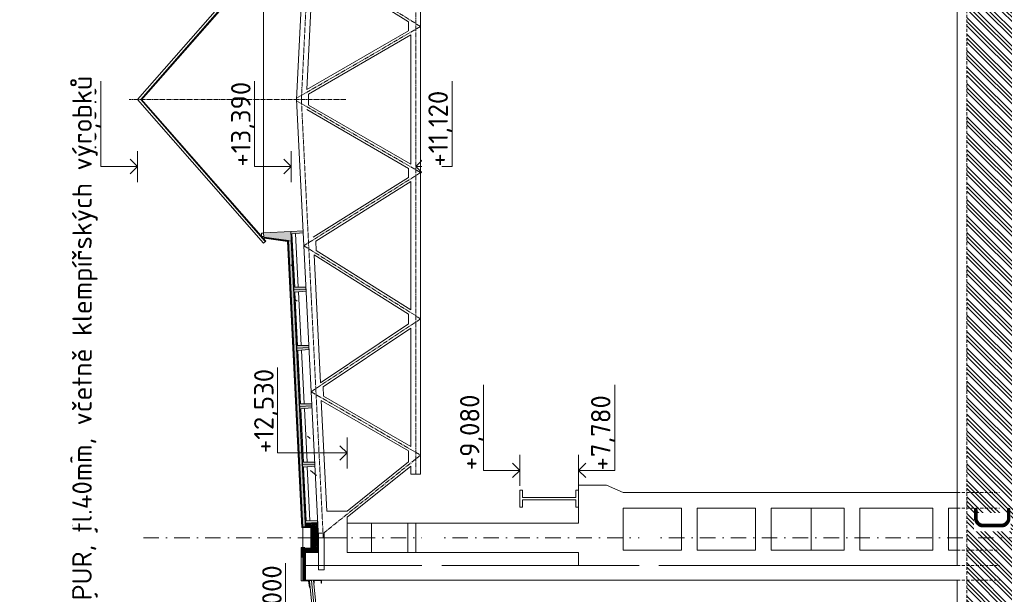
# Model space of a CAD drawing. Header units: millimetres. Extents: x -725694 to 4766210, y -2984614 to 2187451.
# Tile 95 of 256: x 232289 to 252514, y 26142 to 37941. Entities that reach past the tile are written whole.
import ezdxf
from ezdxf import colors
from ezdxf.entities.mleader import LeaderData, LeaderLine
from ezdxf.math import Vec2, Vec3

# ---------------------------------------------------------------- set-up
doc = ezdxf.new("R2010")
doc.units = ezdxf.units.MM
for name, pattern in [('AM_DIN_G_W050', [13.75, 9.75, -1.5, 1, -1.5]), ('CARKOVANA', [5, 3, -2]), ('CENTERX2', [101.6, 63.5, -12.7, 12.7, -12.7]), ('DASHDOT', [25.4, 12.7, -6.35, 0, -6.35]), ('HIDDEN', [9.525, 6.35, -3.175])]:
    doc.linetypes.add(name, pattern=pattern)
for name, color, linetype, lineweight in [('___aktualizace', 7, 'Continuous', 5), ('___aktualizace @ 1', 7, 'Continuous', 5), ('___aktualizace @ 10', 7, 'Continuous', 5), ('___aktualizace @ 100', 7, 'Continuous', 5), ('___aktualizace @ 200', 7, 'Continuous', 5), ('___aktualizace @ 250 (1)', 7, 'Continuous', 5), ('___aktualizace @ 250 (2)', 7, 'Continuous', 5), ('___aktualizace @ 400', 7, 'Continuous', 5), ('___aktualizace @ 50', 7, 'Continuous', 5), ('___aktualizace @ 500', 7, 'Continuous', 5), ('A99_N_sraf', 7, 'Continuous', 0), ('A99_N_txt-popis-200', 7, 'Continuous', 5), ('A99_N_txt-popis-50 @ 200', 7, 'Continuous', 9), ('A99_S_kce-demolice', 7, 'Continuous', 20), ('A99_S_kce-pohl', 7, 'Continuous', 5), ('A99_S_kce-rez-sil', 7, 'Continuous', 15), ('A99_S_kce-rez-ten', 7, 'Continuous', 9), ('A99_S_koty-200-vysk', 7, 'Continuous', 9), ('A99_S_osy', 7, 'CENTERX2', 5), ('A99_S_sraf @ 200', 7, 'Continuous', 9)]:
    doc.layers.add(name, color=color, linetype=linetype, lineweight=lineweight)
doc.styles.add('A99_popis', font='isocpeur.ttf')
doc.styles.add('ad_popis 100', font='isocpeur.ttf', dxfattribs={"height": 200})

# ---------------------------------------------------------------- blocks, each defined once
blk = doc.blocks.new('*U6297')
at = {"layer": '___aktualizace @ 1', "transparency": 33554562}
h = blk.add_hatch(dxfattribs=at)
h.set_pattern_fill('ZELEZOBETON', color=256, scale=500)
h.set_pattern_definition([(140.41164, (-140171.2, 565460), (-1593.169, -1926.607), []), (140.41164, (-140238, 566164), (-1593.169, -1926.607), []), (140.41164, (-140371.3, 567571.9), (-2363.811, -1289.339), [1000, -500, 0, -500])])
h.paths.add_polyline_path([(238458, 26654), (238508, 26658), (238440, 27370), (238709, 27396), (238700, 27495), (238431, 27470), (238326, 28575), (238595, 28600), (238586, 28700), (238317, 28674), (238213, 29769), (238482, 29795), (238472, 29894), (238204, 29869), (238100, 30964), (238369, 30990), (238359, 31089), (238090, 31064), (237987, 32159), (238255, 32184), (238246, 32284), (237977, 32258), (237873, 33353), (238142, 33379), (238133, 33478), (237645, 33432), (237654, 33333), (237824, 33349)])
at = {"layer": '___aktualizace @ 10', "transparency": 33554562}
h = blk.add_hatch(dxfattribs=at)
h.set_pattern_fill('ZELEZOBETON', color=256, scale=500)
h.set_pattern_definition([(140.41164, (-1401712, 5654600), (-15931.69, -19266.07), []), (140.41164, (-1402380, 5661640), (-15931.69, -19266.07), []), (140.41164, (-1403713, 5675719), (-23638.11, -12893.39), [10000, -5000, 0, -5000])])
h.paths.add_polyline_path([(238458, 26654), (238508, 26658), (238440, 27370), (238709, 27396), (238700, 27495), (238431, 27470), (238326, 28575), (238595, 28600), (238586, 28700), (238317, 28674), (238213, 29769), (238482, 29795), (238472, 29894), (238204, 29869), (238100, 30964), (238369, 30990), (238359, 31089), (238090, 31064), (237987, 32159), (238255, 32184), (238246, 32284), (237977, 32258), (237873, 33353), (238142, 33379), (238133, 33478), (237645, 33432), (237654, 33333), (237824, 33349)])
at = {"layer": '___aktualizace @ 100', "transparency": 33554562}
h = blk.add_hatch(dxfattribs=at)
h.set_pattern_fill('ZELEZOBETON', color=256, scale=500)
h.set_pattern_definition([(140.41164, (25859670, 55248100), (-159316.9, -192660.7), []), (140.41164, (25853000, 55318500), (-159316.9, -192660.7), []), (140.41164, (25839660, 55459300), (-236381.1, -128933.9), [100000, -50000, 0, -50000])])
h.paths.add_polyline_path([(238458, 26654), (238508, 26658), (238440, 27370), (238709, 27396), (238700, 27495), (238431, 27470), (238326, 28575), (238595, 28600), (238586, 28700), (238317, 28674), (238213, 29769), (238482, 29795), (238472, 29894), (238204, 29869), (238100, 30964), (238369, 30990), (238359, 31089), (238090, 31064), (237987, 32159), (238255, 32184), (238246, 32284), (237977, 32258), (237873, 33353), (238142, 33379), (238133, 33478), (237645, 33432), (237654, 33333), (237824, 33349)])
at = {"layer": '___aktualizace @ 200', "transparency": 33554562}
h = blk.add_hatch(dxfattribs=at)
h.set_pattern_fill('ZELEZOBETON', color=256, scale=500)
h.set_pattern_definition([(140.41164, (52122130, 110483100), (-318633.7, -385321.4), []), (140.41164, (52108800, 110623900), (-318633.7, -385321.4), []), (140.41164, (52082100, 110905500), (-472762.3, -257867.9), [200000, -100000, 0, -100000])])
h.paths.add_polyline_path([(238458, 26654), (238508, 26658), (238440, 27370), (238709, 27396), (238700, 27495), (238431, 27470), (238326, 28575), (238595, 28600), (238586, 28700), (238317, 28674), (238213, 29769), (238482, 29795), (238472, 29894), (238204, 29869), (238100, 30964), (238369, 30990), (238359, 31089), (238090, 31064), (237987, 32159), (238255, 32184), (238246, 32284), (237977, 32258), (237873, 33353), (238142, 33379), (238133, 33478), (237645, 33432), (237654, 33333), (237824, 33349)])
at = {"layer": '___aktualizace @ 250 (1)', "transparency": 33554562}
h = blk.add_hatch(dxfattribs=at)
h.set_pattern_fill('ZELEZOBETON', color=256, scale=500)
h.set_pattern_definition([(140.41164, (65253360, 138100600), (-398292.1, -481651.7), []), (140.41164, (65236700, 138276600), (-398292.1, -481651.7), []), (140.41164, (65203340, 138628600), (-590952.8, -322334.8), [250000, -125000, 0, -125000])])
h.paths.add_polyline_path([(238458, 26654), (238508, 26658), (238440, 27370), (238709, 27396), (238700, 27495), (238431, 27470), (238326, 28575), (238595, 28600), (238586, 28700), (238317, 28674), (238213, 29769), (238482, 29795), (238472, 29894), (238204, 29869), (238100, 30964), (238369, 30990), (238359, 31089), (238090, 31064), (237987, 32159), (238255, 32184), (238246, 32284), (237977, 32258), (237873, 33353), (238142, 33379), (238133, 33478), (237645, 33432), (237654, 33333), (237824, 33349)])
at = {"layer": '___aktualizace @ 250 (2)', "transparency": 33554562}
h = blk.add_hatch(dxfattribs=at)
h.set_pattern_fill('ZELEZOBETON', color=256, scale=500)
h.set_pattern_definition([(140.41164, (-35042800, 141365000), (-398292.1, -481651.7), []), (140.41164, (-35059500, 141541000), (-398292.1, -481651.7), []), (140.41164, (-35092800, 141892970), (-590952.8, -322334.8), [250000, -125000, 0, -125000])])
h.paths.add_polyline_path([(238458, 26654), (238508, 26658), (238440, 27370), (238709, 27396), (238700, 27495), (238431, 27470), (238326, 28575), (238595, 28600), (238586, 28700), (238317, 28674), (238213, 29769), (238482, 29795), (238472, 29894), (238204, 29869), (238100, 30964), (238369, 30990), (238359, 31089), (238090, 31064), (237987, 32159), (238255, 32184), (238246, 32284), (237977, 32258), (237873, 33353), (238142, 33379), (238133, 33478), (237645, 33432), (237654, 33333), (237824, 33349)])
at = {"layer": '___aktualizace @ 400', "transparency": 33554562}
h = blk.add_hatch(dxfattribs=at)
h.set_pattern_fill('ZELEZOBETON', color=256, scale=500)
h.set_pattern_definition([(140.41164, (104647100, 220953100), (-637267.4, -770642.7), []), (140.41164, (104620400, 221234700), (-637267.4, -770642.7), []), (140.41164, (104567000, 221797900), (-945524.5, -515735.8), [400000, -200000, 0, -200000])])
h.paths.add_polyline_path([(238458, 26654), (238508, 26658), (238440, 27370), (238709, 27396), (238700, 27495), (238431, 27470), (238326, 28575), (238595, 28600), (238586, 28700), (238317, 28674), (238213, 29769), (238482, 29795), (238472, 29894), (238204, 29869), (238100, 30964), (238369, 30990), (238359, 31089), (238090, 31064), (237987, 32159), (238255, 32184), (238246, 32284), (237977, 32258), (237873, 33353), (238142, 33379), (238133, 33478), (237645, 33432), (237654, 33333), (237824, 33349)])
at = {"layer": '___aktualizace @ 50', "transparency": 33554562}
h = blk.add_hatch(dxfattribs=at)
h.set_pattern_fill('ZELEZOBETON', color=256, scale=500)
h.set_pattern_definition([(140.41164, (18926690, 27630610), (-79658.43, -96330.34), []), (140.41164, (18923360, 27665810), (-79658.43, -96330.34), []), (140.41164, (18916690, 27736200), (-118190.57, -64466.97), [50000, -25000, 0, -25000])])
h.paths.add_polyline_path([(238458, 26654), (238508, 26658), (238440, 27370), (238709, 27396), (238700, 27495), (238431, 27470), (238326, 28575), (238595, 28600), (238586, 28700), (238317, 28674), (238213, 29769), (238482, 29795), (238472, 29894), (238204, 29869), (238100, 30964), (238369, 30990), (238359, 31089), (238090, 31064), (237987, 32159), (238255, 32184), (238246, 32284), (237977, 32258), (237873, 33353), (238142, 33379), (238133, 33478), (237645, 33432), (237654, 33333), (237824, 33349)])
at = {"layer": '___aktualizace @ 500', "transparency": 33554562}
h = blk.add_hatch(dxfattribs=at)
h.set_pattern_fill('ZELEZOBETON', color=256, scale=500)
h.set_pattern_definition([(140.41164, (130909500, 276188100), (-796584.3, -963303.4), []), (140.41164, (130876200, 276540100), (-796584.3, -963303.4), []), (140.41164, (130809500, 277244000), (-1181905.7, -644669.7), [500000, -250000, 0, -250000])])
h.paths.add_polyline_path([(238458, 26654), (238508, 26658), (238440, 27370), (238709, 27396), (238700, 27495), (238431, 27470), (238326, 28575), (238595, 28600), (238586, 28700), (238317, 28674), (238213, 29769), (238482, 29795), (238472, 29894), (238204, 29869), (238100, 30964), (238369, 30990), (238359, 31089), (238090, 31064), (237987, 32159), (238255, 32184), (238246, 32284), (237977, 32258), (237873, 33353), (238142, 33379), (238133, 33478), (237645, 33432), (237654, 33333), (237824, 33349)])

msp = doc.modelspace()

# ---------------------------------------------------------------- hatches: boundary and pattern name
at = {"layer": 'A99_N_sraf', "lineweight": 0, "transparency": 33554687}
h = msp.add_hatch(dxfattribs=at)
h.set_pattern_fill('ZELEZOBETON', color=256, scale=10)
h.set_pattern_definition([(45, (-51175, -543700), (-35.355339, 35.355339), []), (45, (-51160.86, -543700), (-35.355339, 35.355339), []), (45, (-51132.574, -543700), (-21.2132034, 49.4974747), [20, -10, 0, -10])])
h.paths.add_polyline_path([(238410, 27300), (238375, 27300), (238375, 27520), (238160, 27530), (238160, 27600), (238410, 27600)])
h.paths.add_polyline_path([(238410, 27000), (238160, 27000), (238160, 27070), (238375, 27080), (238375, 27300), (238410, 27300)])
at = {"layer": 'A99_N_sraf', "linetype": 'Continuous', "lineweight": 0, "ltscale": 2, "transparency": 33554562}
h = msp.add_hatch(dxfattribs=at)
h.set_pattern_fill('BETON-LEHKY', color=256, scale=10, style=0)
h.set_pattern_definition([(135, (-215, -23505.858), (-28.284271, -28.284271), []), (90, (-228.25, -23460.79), (-28.2842712, 28.2842712), [5, -51.5685425]), (135, (-228.25, -23455.79), (-28.284271, -28.284271), [5, -35]), (180, (-231.784, -23452.254), (-28.2842712, -28.2842712), [5, -51.5685425]), (225, (-236.784, -23452.254), (28.284271, -28.284271), [5, -35]), (90, (-240.32, -23460.79), (-28.2842712, 28.2842712), [5, -51.5685425]), (135, (-236.784, -23464.325), (-28.284271, -28.284271), [5, -35]), (180, (-231.784, -23464.325), (-28.2842712, -28.2842712), [5, -51.5685425]), (225, (-228.25, -23460.79), (28.284271, -28.284271), [5, -35]), (135, (-244.89, -23447.683), (-28.284271, -28.284271), [10, -30])])
h.paths.add_polyline_path([(238160, 27070), (238105, 27070), (238105, 26430), (238160, 26430)])
at = {"layer": 'A99_S_kce-demolice', "lineweight": 0}
h = msp.add_hatch(dxfattribs=at)
h.set_pattern_fill('BETON-LEHKY', color=256, scale=10, style=0)
h.set_pattern_definition([(45, (14.142, 0), (-28.284271, 28.284271), []), (0, (59.21, 13.25), (28.2842712, 28.2842712), [5, -51.5685425]), (45, (64.21, 13.25), (-28.284271, 28.284271), [5, -35]), (90, (67.746, 16.784), (-28.2842712, 28.2842712), [5, -51.5685425]), (135, (67.746, 21.784), (-28.284271, -28.284271), [5, -35]), (0, (59.21, 25.32), (28.2842712, 28.2842712), [5, -51.5685425]), (45, (55.675, 21.784), (-28.284271, 28.284271), [5, -35]), (90, (55.675, 16.784), (-28.2842712, 28.2842712), [5, -51.5685425]), (135, (59.21, 13.25), (-28.284271, -28.284271), [5, -35]), (45, (72.317, 29.89), (-28.284271, 28.284271), [10, -30])])
h.paths.add_polyline_path([(238375, 27520), (238290.6, 27523.9), (238290, 27076), (238375, 27080)])
at = {"layer": 'A99_S_sraf @ 200', "linetype": 'Continuous', "lineweight": 0}
h = msp.add_hatch(dxfattribs=at)
h.set_pattern_fill('ZEM_PUVODNI', color=256, scale=0.3, angle=180)
h.set_pattern_definition([(315, (32580, -1017000), (169.70563, 169.70563), []), (315, (32580, -1017084.85), (169.70563, 169.70563), []), (315, (32580, -1017169.7), (169.70563, 169.70563), [])])
h.paths.add_polyline_path([(251745, -17545), (251745, -5025), (251745, -890), (252300, -890), (252300, -600), (251745, -600), (251745, 83825), (253870, 83825), (253870, -17545)])

# ---------------------------------------------------------------- linework, layer by layer
at = {"layer": 'A99_N_sraf', "linetype": 'Continuous', "lineweight": 0, "ltscale": 2, "transparency": 33554562}
for points in [[(238290, 27300), (238290, 27524), (238092.9, 27533.1)], [(238290, 27300), (238290, 27076), (238092.9, 27066.9)]]:
    msp.add_lwpolyline(points, dxfattribs=at)
at = {"layer": 'A99_S_kce-demolice', "lineweight": 5}
for points in [[(238483.2, 24414.5), (238443.4, 24410.5), (238242.4, 26420.5), (238282.2, 26424.5)], [(238443.4, 24410.5), (238256, 26285.1)]]:
    msp.add_lwpolyline(points, dxfattribs=at)
at = {"layer": 'A99_S_kce-demolice', "lineweight": 13}
msp.add_lwpolyline([(238523, 24418.5), (238322, 26428.5), (238282.2, 26424.5), (238483.2, 24414.5), (238523, 24418.5)], dxfattribs=at)
at = {"layer": 'A99_S_kce-pohl', "lineweight": 5}
msp.add_line((240325, 28775.1), (240325, 28605.3), dxfattribs=at)
at = {"layer": 'A99_S_kce-pohl'}
for p, q in [((243765, 28380), (243765, 27600)), ((243765, 28380), (244345.4, 28380)), ((244685, 28230), (244345.4, 28380)), ((242565, 28280), (242565, 27930)), ((242565, 28280), (242615, 28280)), ((242615, 28280), (242615, 28130)), ((242615, 28130), (243715, 28130)), ((243765, 28280), (243715, 28280)), ((243715, 28280), (243715, 28130)), ((243765, 28280), (243765, 27930)), ((242565, 27930), (242615, 27930)), ((242615, 28080), (243715, 28080)), ((242615, 27930), (242615, 28080)), ((243715, 27930), (243715, 28080)), ((243765, 27930), (243715, 27930)), ((244685, 27910), (244685, 27050)), ((245885, 27910), (245885, 27050)), ((246205, 27910), (246205, 27050)), ((246205, 27910), (247405, 27910)), ((247405, 27910), (247405, 27050)), ((247725, 27910), (247725, 27050)), ((247725, 27910), (249225, 27910)), ((248545, 27050), (248545, 27910)), ((249225, 27910), (249225, 27050)), ((249545, 27910), (249545, 27050)), ((249545, 27910), (251045, 27910)), ((251045, 27910), (251045, 27050)), ((251365, 27910), (251365, 27050)), ((251365, 27910), (251545, 27910)), ((238425, 27300), (239015, 27300)), ((243765, 27000), (243765, 26730)), ((246205, 27050), (247405, 27050)), ((247725, 27050), (249225, 27050)), ((249545, 27050), (251045, 27050)), ((251365, 27050), (251545, 27050))]:
    msp.add_line(p, q, dxfattribs=at)
at = {"layer": 'A99_S_kce-pohl', "lineweight": 5}
for points in [[(237975, 36300), (238425, 45300)], [(238185.5, 36505.1), (238316.3, 39121.5)], [(240275, 37897.3), (238316.3, 39121.5)], [(240275, 37713.2), (240275, 37897.3)], [(240275, 37713.2), (238185.5, 36505.1)], [(240325, 37626.6), (238225, 36412.5)], [(240325, 36300), (240325, 37626.6)], [(238225, 36300), (238225, 36412.5)], [(237975, 36300), (238425, 27300)], [(238225, 36300), (238225, 36187.5)], [(240325, 36300), (240325, 34973.4)], [(240275, 34886.8), (238185.5, 36094.9)], [(240325, 34973.4), (238225, 36187.5)], [(240275, 34886.8), (240275, 34702.7)], [(240275, 34702.7), (238316.3, 33478.5)], [(240325, 34616), (238370.6, 33394.5)], [(240325, 34616), (240325, 31984)], [(238370.6, 33394.5), (238380.3, 33199.4)], [(238380.3, 33199.4), (240325, 31984)], [(238334.8, 33109.9), (238465.9, 30487.3)], [(238334.8, 33109.9), (240275, 31897.3)], [(240275, 31897.3), (240275, 31693.4)], [(240275, 31693.4), (238465.9, 30487.3)], [(240325, 31606.6), (238520.1, 30403.3)], [(240325, 31606.6), (240325, 29173.3)], [(238529.8, 30210.5), (238520.1, 30403.3)], [(238529.8, 30210.5), (240325, 29173.3)], [(238484.2, 30121.4), (238597.7, 27850)], [(238484.2, 30121.4), (240275, 29086.7)], [(240275, 29086.7), (240275, 28863.2)], [(240275, 28863.2), (239014.1, 27850)], [(240325, 28775.1), (239015, 27722.4)], [(239014.1, 27850), (238597.7, 27850)], [(239015, 27300), (239015, 27722.4)]]:
    msp.add_lwpolyline(points, dxfattribs=at)
at = {"layer": 'A99_S_kce-pohl', "color": 253, "linetype": 'AM_DIN_G_W050', "lineweight": 0, "ltscale": 10}
for points in [[(238074.9, 36295), (238524.9, 45295)], [(238074.9, 36305), (238524.9, 27305)]]:
    msp.add_lwpolyline(points, dxfattribs=at)
at = {"layer": 'A99_S_kce-pohl'}
msp.add_lwpolyline([(239515, 27600), (239515, 27000), (239015, 27000), (239015, 27600)], close=True, dxfattribs=at)
at = {"layer": 'A99_S_kce-pohl', "lineweight": 5}
msp.add_lwpolyline([(238425, 27395), (238545, 27395), (238545, 26645), (238425, 26645)], close=True, dxfattribs=at)
at = {"layer": 'A99_S_kce-pohl', "lineweight": 0}
msp.add_lwpolyline([(238105, 26430), (238160, 26430), (238159.6, 27070), (238105, 27070)], close=True, dxfattribs=at)
at = {"layer": 'A99_S_kce-rez-sil', "color": 7, "linetype": 'HIDDEN', "lineweight": 5, "ltscale": 10}
for points in [[(251545, 28230), (252415, 28230)], [(251545, 27050), (252415, 27050)], [(251545, 26730), (252415, 26730)], [(251545, 26430), (252415, 26430)]]:
    msp.add_lwpolyline(points, dxfattribs=at)
at = {"layer": 'A99_S_kce-rez-sil'}
msp.add_lwpolyline([(239515, 27600), (239515, 27000), (239015, 27000), (239015, 27600)], close=True, dxfattribs=at)
at = {"layer": 'A99_S_kce-rez-sil', "linetype": 'Continuous', "lineweight": 5}
msp.add_lwpolyline([(238490, 26430), (238105, 26430), (238105, 27070)], dxfattribs=at)
at = {"layer": 'A99_S_kce-rez-sil', "linetype": 'Continuous', "lineweight": 13}
msp.add_lwpolyline([(238330, 26370), (238330, 26430), (238490, 26430), (238490, 26370), (238485, 26370), (238485, 26425), (238335, 26425), (238335, 26370), (238330, 26370)], dxfattribs=at)
at = {"layer": 'A99_S_kce-rez-ten', "linetype": 'HIDDEN', "lineweight": 5, "ltscale": 10}
msp.add_line((251745, -600), (251745, 83825), dxfattribs=at)
at = {"layer": 'A99_S_kce-rez-ten', "lineweight": 13}
for p, q in [((251545, 26730), (251545, 81850)), ((238160, 26730), (251545, 26730)), ((251545, -600), (251545, 26430))]:
    msp.add_line(p, q, dxfattribs=at)
at = {"layer": 'A99_S_kce-rez-ten', "lineweight": 0}
for points in [[(238169.8, 32408.6), (237920.1, 32396.2), (237860.2, 33594.7), (238109.9, 33607.1), (238111.9, 33567.2), (237882.7, 33545.7), (237937.6, 32447.1), (238167.8, 32448.6)], [(238229.6, 31210.1), (237980, 31197.6), (237920.1, 32396.2), (238169.8, 32408.6), (238171.8, 32368.7), (237942.6, 32347.2), (237997.4, 31248.6), (238227.6, 31250.1)], [(238289.5, 30011.6), (238039.8, 29999.1), (237980, 31197.6), (238229.6, 31210.1), (238231.6, 31170.2), (238002.4, 31148.7), (238057.3, 30050.1), (238287.5, 30051.6)], [(238349.4, 28813.1), (238099.7, 28800.6), (238039.8, 29999.1), (238289.5, 30011.6), (238291.5, 29971.7), (238062.3, 29950.2), (238117.2, 28851.6), (238347.4, 28853.1)], [(238409.3, 27614.6), (238159.6, 27602.1), (238099.7, 28800.6), (238349.4, 28813.1), (238351.4, 28773.2), (238122.2, 28751.7), (238177.1, 27653.1), (238407.3, 27654.6)], [(238160, 27000), (238410, 27000), (238410, 27600), (238160, 27600), (238160, 27530), (238375, 27520), (238375, 27080), (238160, 27070)]]:
    msp.add_lwpolyline(points, close=True, dxfattribs=at)
at = {"layer": 'A99_S_kce-rez-ten', "lineweight": 9}
for points in [[(238169.8, 32408.6), (238167.8, 32448.6), (237937.6, 32447.1), (237882.7, 33545.7), (238111.9, 33567.2), (238109.9, 33607.1), (237860.2, 33594.7)], [(238169.8, 32408.6), (238171.8, 32368.7), (237942.6, 32347.2), (237997.4, 31248.6), (238227.6, 31250.1), (238229.6, 31210.1), (238229.6, 31210.1)], [(238289.5, 30011.6), (238287.5, 30051.6), (238057.3, 30050.1), (238002.4, 31148.7), (238231.6, 31170.2), (238229.6, 31210.1), (238229.6, 31210.1)], [(238289.5, 30011.6), (238291.5, 29971.7), (238062.3, 29950.2), (238117.2, 28851.6), (238347.4, 28853.1), (238349.4, 28813.1), (238349.4, 28813.1)], [(238428.3, 27300), (238407.3, 27654.6), (238177.1, 27653.1), (238122.2, 28751.7), (238351.4, 28773.2), (238349.4, 28813.1), (238349.4, 28813.1)], [(238425, 27300), (238425, 27000)], [(238160, 26730), (238159.6, 27000), (238425, 27000)]]:
    msp.add_lwpolyline(points, dxfattribs=at)
at = {"layer": 'A99_S_kce-rez-ten', "linetype": 'CARKOVANA', "lineweight": 0, "ltscale": 15}
for points, const_width in [([(238157.1, 27602), (237867.6, 33394.8)], 5), ([(238280, 27300), (238280, 27514.4), (238093.4, 27523.1)], 20), ([(238157.1, 27602), (238157.1, 27530.1)], 5), ([(238280, 27300), (238280, 27085.6), (238093.4, 27076.9)], 20), ([(238093.7, 27081.3), (238095, 26895)], 20), ([(238157.5, 26730), (238157.5, 27070)], 5)]:
    msp.add_lwpolyline(points, dxfattribs=dict(at, const_width=const_width))
at = {"layer": 'A99_S_kce-rez-ten', "lineweight": 0}
for points in [[(238154.6, 27601.9), (237865.1, 33396.4)], [(238270, 27300), (238270, 27504.9), (238083.9, 27513.5)], [(238290, 27300), (238290, 27524), (238084.8, 27533.5)], [(238154.6, 27602), (238154.6, 27530.3)], [(238159.6, 27602), (238159.6, 27530)], [(238160, 27600), (238160, 27530), (238160, 27530), (238375, 27520), (238375, 27300)], [(238270, 27300), (238270, 27095.1), (238083.9, 27086.5)], [(238290, 27300), (238290, 27076), (238084.8, 27066.5)], [(238083.9, 27086.5), (238085, 26895)], [(238103.6, 27080.8), (238105, 26895)], [(238159.6, 26998), (238159.6, 27070)]]:
    msp.add_lwpolyline(points, dxfattribs=at)
at = {"layer": 'A99_S_kce-rez-ten', "lineweight": 5}
for points in [[(238012.6, 32447.6), (237957.4, 33552.7)], [(238072.5, 31249.1), (238017.3, 32354.2)], [(238132.4, 30050.6), (238077.2, 31155.7)], [(238192.3, 28852.1), (238137, 29957.2)], [(238252.1, 27653.6), (238196.9, 28758.7)], [(238105, 27085), (238105, 27515)], [(238240, 26280), (238225, 26415), (238070, 26415), (238070, 27105), (238145, 27105)]]:
    msp.add_lwpolyline(points, dxfattribs=at)
at = {"layer": 'A99_S_kce-rez-ten', "linetype": 'Continuous', "lineweight": 0}
msp.add_lwpolyline([(238155, 26730), (238155, 27070)], dxfattribs=at)
at = {"layer": 'A99_S_koty-200-vysk', "ltscale": 2}
for p, q in [((233957.4, 34925), (233957.4, 36681.6)), ((237114.2, 34925), (237114.2, 36681.6)), ((241174, 34925), (241174, 36681.6)), ((234706.4, 34607.7), (234706.4, 35242.3)), ((237863.2, 34607.7), (237863.2, 35242.3)), ((234706.4, 34925), (234556.4, 35074.6)), ((237863.2, 34925), (237713.3, 35074.6)), ((240425, 34925), (240574.9, 35074.6)), ((234706.4, 34925), (233957.4, 34925)), ((234706.4, 34925), (234556.4, 34775.5)), ((237863.2, 34925), (237114.2, 34925)), ((237863.2, 34925), (237713.3, 34775.5)), ((240425, 34925), (241174, 34925)), ((240425, 34925), (240574.9, 34775.5)), ((237587.2, 29043.9), (237587.2, 30800.4)), ((241816, 28686.7), (241816, 30443.2)), ((244514, 28686.7), (244514, 30443.2)), ((239015, 28726.6), (239015, 29361.2)), ((239015, 29043.9), (238865.1, 29193.4)), ((239015, 29043.9), (237587.2, 29043.9)), ((239015, 29043.9), (238865.1, 28894.3)), ((242565, 28369.4), (242565, 29004)), ((243765, 28369.4), (243765, 29004)), ((242565, 28686.7), (242415.1, 28836.2)), ((243765, 28686.7), (243914.9, 28836.2)), ((242565, 28686.7), (241816, 28686.7)), ((242565, 28686.7), (242415.1, 28537.1)), ((243765, 28686.7), (244514, 28686.7)), ((243765, 28686.7), (243914.9, 28537.1)), ((237752.7, 25026.4), (237752.7, 26783))]:
    msp.add_line(p, q, dxfattribs=at)
at = {"layer": 'A99_S_osy', "linetype": 'DASHDOT', "lineweight": 5, "ltscale": 25}
msp.add_lwpolyline([(254834.8, 27300), (234814.8, 27300)], dxfattribs=at)

# ---------------------------------------------------------------- block references
at = {"layer": '___aktualizace', "color": 4, "linetype": 'Continuous', "lineweight": 0}
msp.add_blockref('*U6297', (0, 0), dxfattribs=at)

# ---------------------------------------------------------------- texts
at = {"layer": 'A99_S_koty-200-vysk', "style": 'A99_popis'}
for s, p in [('+16,810 ', (233867.7, 34925)), ('+13,390', (237031.6, 34925)), ('+11,120 ', (241084.3, 34925)), ('+12,530', (237504.6, 29041.1)), ('+9,080', (241733.4, 28690)), ('+7,780', (244424.3, 28685)), ('+13,000', (237670, 25025))]:
    msp.add_text(s, height=400, rotation=90, dxfattribs=at).set_placement(p)

# ---------------------------------------------------------------- leaders
at = {"layer": 'A99_N_txt-popis-50 @ 200', "lineweight": 9}
ml = msp.add_multileader_mtext('Standard', dxfattribs=at)
ml.set_content('\\A1;{\\C256;osazení nových sekčních vrat\\PII. etapa)}', color=1, style='A99_popis')
ml.set_leader_properties(color=256, linetype='ByLayer', lineweight=-1)
ml.build(insert=Vec2(0, 0))
ml.multileader.update_dxf_attribs({"dogleg_length": 6.4, "arrow_head_size": 200, "scale": 200})
ctx = ml.context
ctx.base_point, ctx.scale, ctx.char_height, ctx.arrow_head_size, ctx.landing_gap_size, ctx.plane_origin = Vec3(9755, 35330), 200, 400, 200, 400, Vec3(8542.5, 27235)
ctx.text_align_type = 1
notes = []
notes.append((ctx, [(0, (1, 1, 0), (9112.5, 35330), (1, 0), 642.5, [(0, [(5985, 35330)], 0, [])])]))
ctx.mtext.insert, ctx.mtext.width, ctx.mtext.alignment, ctx.mtext.flow_direction = Vec3(13795, 35590), 7394.888, 2, 5
for ctx, leaders in notes:
    for number, flags, end, landing, length, lines in leaders:
        leader = LeaderData()
        leader.index, (leader.has_last_leader_line, leader.has_dogleg_vector, leader.attachment_direction) = number, flags
        leader.last_leader_point, leader.dogleg_vector, leader.dogleg_length = Vec3(end), Vec3(landing), length
        for number, points, colour, breaks in lines:
            line = LeaderLine()
            line.index, line.vertices, line.color, line.breaks = number, Vec3.list(points), colors.encode_raw_color(colour), breaks
            leader.lines.append(line)
        ctx.leaders.append(leader)

# ---------------------------------------------------------------- next in the draw order: texts
at = {"layer": 'A99_N_txt-popis-200', "color": 1, "lineweight": 0, "insert": (251891.5, 27433.9), "char_height": 750, "width": 380.494, "attachment_point": 1, "rotation": 90, "style": 'ad_popis 100', "bg_fill": 3, "box_fill_scale": 1, "bg_fill_color": 256, "bg_fill_transparency": 0}
msp.add_mtext('C', dxfattribs=at)

# ---------------------------------------------------------------- next in the draw order: leaders
at = {"layer": 'A99_N_txt-popis-50 @ 200', "lineweight": 9}
ml = msp.add_multileader_mtext('Standard', dxfattribs=at)
ml.set_content('\\A1;{\\C256;demontáž střešních  panelů PUR + polykarbonát, tl.40mm, včetně klempířských výrobků}', color=1, style='A99_popis')
ml.set_leader_properties(color=256, linetype='ByLayer', lineweight=-1)
ml.build(insert=Vec2(0, 0))
ml.multileader.update_dxf_attribs({"dogleg_length": 1, "arrow_head_size": 300, "scale": 200})
ctx = ml.context
ctx.base_point, ctx.scale, ctx.char_height, ctx.arrow_head_size, ctx.landing_gap_size, ctx.plane_origin, ctx.plane_x_axis, ctx.plane_y_axis = Vec3(233630, 6914.7), 200, 400, 300, 250, Vec3(239436, 10074.7), Vec3(0, 1), Vec3(-1, 0)
notes = []
notes.append((ctx, [(0, (1, 1, 0), (233630, 6329.7), (0, 1), 585, [(0, [(237740, 6329.7)], 0, [])])]))
ctx.mtext.insert, ctx.mtext.text_direction, ctx.mtext.rotation, ctx.mtext.width, ctx.mtext.flow_direction = Vec3(233370, 7164.7), Vec3(0, 1), 1.5707963, 10901.433, 5
ctx.mtext.has_bg_fill, ctx.mtext.bg_color, ctx.mtext.bg_scale_factor, ctx.mtext.bg_transparency, ctx.mtext.use_window_bg_color = 1, -1073741824, 1, 0, 1
ml = msp.add_multileader_mtext('Standard', dxfattribs=at)
ml.set_content('\\A1;{\\C256;demontáž pásového prosvětlení z polykarbonátu}', color=1, style='A99_popis')
ml.set_leader_properties(color=256, linetype='ByLayer', lineweight=-1)
ml.build(insert=Vec2(0, 0))
ml.multileader.update_dxf_attribs({"dogleg_length": 1, "arrow_head_size": 300, "scale": 200})
ctx = ml.context
ctx.base_point, ctx.scale, ctx.char_height, ctx.arrow_head_size, ctx.landing_gap_size, ctx.plane_origin, ctx.plane_x_axis, ctx.plane_y_axis = Vec3(240815.8, -7752.7), 200, 400, 300, 250, Vec3(246621.8, -5400), Vec3(0, 1), Vec3(-1, 0)
notes.append((ctx, [(1, (1, 1, 0), (240815.8, -1987.7), (0, -1), 585, [(0, [(240830.8, -885)], 0, [])])]))
ctx.mtext.insert, ctx.mtext.text_direction, ctx.mtext.rotation, ctx.mtext.width, ctx.mtext.flow_direction = Vec3(240555.8, -7502.7), Vec3(0, 1), 1.5707963, 5217.251, 5
ctx.mtext.has_bg_fill, ctx.mtext.bg_color, ctx.mtext.bg_scale_factor, ctx.mtext.bg_transparency, ctx.mtext.use_window_bg_color = 1, -1073741824, 1, 0, 1
ml = msp.add_multileader_mtext('Standard', dxfattribs=at)
ml.set_content('\\A1;{\\C256;demontáž stěnových panelů PUR, tl.40mm, včetně klempířských výrobků}', color=1, style='A99_popis')
ml.set_leader_properties(color=256, linetype='ByLayer', lineweight=-1)
ml.build(insert=Vec2(0, 0))
ml.multileader.update_dxf_attribs({"dogleg_length": 1, "arrow_head_size": 300, "scale": 200})
ctx = ml.context
ctx.base_point, ctx.scale, ctx.char_height, ctx.arrow_head_size, ctx.landing_gap_size, ctx.plane_origin, ctx.plane_x_axis, ctx.plane_y_axis = Vec3(245275.8, -7756.6), 200, 400, 300, 250, Vec3(251081.8, -5400), Vec3(0, 1), Vec3(-1, 0)
notes.append((ctx, [(1, (1, 1, 0), (245275.8, -1631.6), (0, -1), 585, [(0, [(245290.8, -885)], 0, [])])]))
ctx.mtext.insert, ctx.mtext.text_direction, ctx.mtext.rotation, ctx.mtext.width, ctx.mtext.flow_direction = Vec3(245015.8, -7506.6), Vec3(0, 1), 1.5707963, 5217.251, 5
ctx.mtext.has_bg_fill, ctx.mtext.bg_color, ctx.mtext.bg_scale_factor, ctx.mtext.bg_transparency, ctx.mtext.use_window_bg_color = 1, -1073741824, 1, 0, 1
for ctx, leaders in notes:
    for number, flags, end, landing, length, lines in leaders:
        leader = LeaderData()
        leader.index, (leader.has_last_leader_line, leader.has_dogleg_vector, leader.attachment_direction) = number, flags
        leader.last_leader_point, leader.dogleg_vector, leader.dogleg_length = Vec3(end), Vec3(landing), length
        for number, points, colour, breaks in lines:
            line = LeaderLine()
            line.index, line.vertices, line.color, line.breaks = number, Vec3.list(points), colors.encode_raw_color(colour), breaks
            leader.lines.append(line)
        ctx.leaders.append(leader)

# ---------------------------------------------------------------- next in the draw order: hatches: boundary and pattern name
at = {"layer": 'A99_N_sraf', "lineweight": 0, "transparency": 33554687}
h = msp.add_hatch(dxfattribs=at)
h.set_pattern_fill('ZELEZOBETON', color=256, scale=10)
h.set_pattern_definition([(45, (32580, -4e-10), (-35.355339, 35.355339), []), (45, (32594.14, -4e-10), (-35.355339, 35.355339), []), (45, (32622.426, -4e-10), (-21.213203, 49.497475), [20, -10, 0, -10])])
h.paths.add_polyline_path([(238159.6, 27602.1), (238220.5, 27605.2), (238358.1, 27612), (238409.3, 27614.6), (238407.3, 27654.6), (238177.1, 27653.1), (238122.2, 28751.7), (238351.4, 28773.2), (238347.4, 28853.1), (238117.2, 28851.6), (238062.3, 29950.2), (238291.4, 29971.7), (238287.4, 30051.6), (238057.3, 30050.1), (238002.4, 31148.7), (238231.5, 31170.2), (238227.5, 31250.1), (237997.4, 31248.6), (237942.6, 32347.2), (238171.8, 32368.7), (238167.6, 32448.6), (237937.6, 32447.1), (237882.7, 33545.7), (238111.6, 33567.2), (238109.6, 33607.1), (237300.9, 33566.7), (237305.4, 33476.8), (237870.2, 33394.9)])
at = {"layer": 'A99_N_sraf', "linetype": 'Continuous', "lineweight": 0, "ltscale": 2, "transparency": 33554562}
h = msp.add_hatch(dxfattribs=at)
h.set_pattern_fill('BETON-LEHKY', color=256, scale=10)
h.set_pattern_definition([(137.86, (238148.888, 27615.76), (-26.83778, -29.6603), []), (92.86, (238133.407, 27660.11), (-29.6603, 26.83778), [5, -51.56854]), (137.86, (238133.157, 27665.104), (-26.83778, -29.6603), [5, -35]), (182.86, (238129.45, 27668.458), (-26.83778, -29.6603), [5, -51.56854]), (227.86, (238124.456, 27668.21), (29.6603, -26.83778), [5, -35]), (92.86, (238121.35, 27659.508), (-29.6603, 26.83778), [5, -51.56854]), (137.86, (238125.06, 27656.153), (-26.83778, -29.6603), [5, -35]), (182.86, (238130.052, 27656.402), (-26.83778, -29.6603), [5, -51.56854]), (227.86, (238133.407, 27660.11), (29.6603, -26.83778), [5, -35]), (137.86, (238116.13, 27672.37), (-26.83778, -29.6603), [10, -30])])
h.paths.add_polyline_path([(238103.6, 27519.2), (237810.8, 33381.9), (237865.7, 33384.7), (238158.6, 27522)])

# ---------------------------------------------------------------- next in the draw order: linework, layer by layer
at = {"layer": 'A99_S_kce-demolice', "lineweight": 9}
for points in [[(237294.5, 39250.2), (234706.2, 36300.8)], [(237334, 39215.5), (234776.2, 36300.8)], [(237343.3, 39207.3), (234784.5, 36291.4)], [(237294.5, 33351.4), (234706.2, 36300.8)], [(237334, 33386), (234776.2, 36300.8)], [(237343.3, 33394.2), (234784.5, 36310.2)], [(237294.5, 33351.4), (237343.3, 33394.2)]]:
    msp.add_lwpolyline(points, dxfattribs=at)
msp.add_lwpolyline([(237304.7, 33488.9), (237300.5, 33558.8), (237255.6, 33556.1), (237259.7, 33486.2)], close=True, dxfattribs=at)
at = {"layer": 'A99_S_kce-pohl', "lineweight": 5}
msp.add_line((240325, 28605.3), (240525, 28605.3), dxfattribs=at)
at = {"layer": 'A99_S_kce-pohl'}
for p, q in [((244685, 28230), (251545, 28230)), ((244685, 27910), (245885, 27910)), ((243765, 27600), (239515, 27600)), ((240425, 27600), (240425, 27000)), ((239515, 27000), (243765, 27000)), ((244685, 27050), (245885, 27050))]:
    msp.add_line(p, q, dxfattribs=at)
at = {"layer": 'A99_S_kce-pohl', "color": 253, "linetype": 'AM_DIN_G_W050', "lineweight": 0, "ltscale": 10}
for points in [[(240425, 43994.7), (240425, 43994.7), (240425, 36300)], [(240525, 37800), (238125, 39300)], [(240525, 37800), (237976.3, 36326.4)], [(238985.8, 36300.8), (234538.7, 36300.8)], [(240525, 34800), (237976.3, 36273.6)], [(240425, 28605.3), (240425, 28605.3), (240425, 36300)], [(240525, 34800), (238125, 33300)], [(238125, 33300), (240525, 31800), (238275, 30300), (240525, 29000)], [(240525, 29000), (238520.7, 27389.3)]]:
    msp.add_lwpolyline(points, dxfattribs=at)
at = {"layer": 'A99_S_kce-pohl', "lineweight": 5}
for points in [[(240525, 36300), (240525, 43994.7)], [(240525, 36300), (240525, 28605.3)]]:
    msp.add_lwpolyline(points, dxfattribs=at)
at = {"layer": 'A99_S_kce-rez-sil', "color": 7, "linetype": 'HIDDEN', "lineweight": 5, "ltscale": 10}
msp.add_lwpolyline([(251545, 27910), (252415, 27910)], dxfattribs=at)
at = {"layer": 'A99_S_kce-rez-sil'}
msp.add_lwpolyline([(240265, 27600), (240265, 27000), (240425, 27000), (240425, 27600)], close=True, dxfattribs=at)
at = {"layer": 'A99_S_kce-rez-ten', "lineweight": 13}
msp.add_line((238490, 26430), (251545, 26430), dxfattribs=at)
at = {"layer": 'A99_S_kce-rez-ten', "lineweight": 0}
for points in [[(237300, 39035), (237300, 33560)], [(237305.4, 33476.8), (237300, 33566.5)], [(238103.6, 27519.2), (237809.7, 33403.7), (237310, 33476.2)], [(238103.6, 27519.2), (237809.7, 33403.7), (237310, 33476.2)], [(238083.7, 27518.2), (237790.5, 33386.2), (237310, 33456)], [(238083.9, 27513.5), (237790.5, 33386.2), (237310, 33456)], [(237810.8, 33403.5), (237809.9, 33398.6), (237869.5, 33390)]]:
    msp.add_lwpolyline(points, dxfattribs=at)
at = {"layer": 'A99_S_kce-rez-ten', "lineweight": 9}
msp.add_lwpolyline([(237300.9, 33566.7), (237860.2, 33594.7)], dxfattribs=at)
at = {"layer": 'A99_S_kce-rez-ten', "linetype": 'CARKOVANA', "lineweight": 0, "ltscale": 15}
for points, const_width in [([(238093.7, 27518.7), (237800.1, 33395.7), (237310, 33466.2)], 20), ([(238093.7, 27518.7), (237800.1, 33395.7), (237310, 33466.2)], 20), ([(237810.4, 33401), (237866.8, 33392.9)], 5)]:
    msp.add_lwpolyline(points, dxfattribs=dict(at, const_width=const_width))
at = {"layer": 'A99_S_kce-rez-ten', "color": 1, "lineweight": 0}
msp.add_lwpolyline([(238159.6, 27602.1), (237870.2, 33394.9), (237303.9, 33477)], dxfattribs=at)

# ---------------------------------------------------------------- next in the draw order: leaders
at = {"layer": 'A99_N_txt-popis-50 @ 200', "lineweight": 9}
ml = msp.add_multileader_mtext('Standard', dxfattribs=at)
ml.set_content('\\A1;{\\C256;demontáž střešních  panelů PUR, tl.40mm, včetně klempířských výrobků}', color=1, style='A99_popis')
ml.set_leader_properties(color=256, linetype='ByLayer', lineweight=-1)
ml.build(insert=Vec2(0, 0))
ml.multileader.update_dxf_attribs({"dogleg_length": 1, "arrow_head_size": 300, "scale": 200})
ctx = ml.context
ctx.base_point, ctx.scale, ctx.char_height, ctx.arrow_head_size, ctx.landing_gap_size, ctx.plane_origin, ctx.plane_x_axis, ctx.plane_y_axis = Vec3(233630, 18617.8), 200, 400, 300, 250, Vec3(239436, 21777.8), Vec3(0, 1), Vec3(-1, 0)
notes = []
notes.append((ctx, [(1, (1, 1, 0), (233630, 24742.8), (0, -1), 585, [(0, [(238476.8, 24742.8)], 0, [])])]))
ctx.mtext.insert, ctx.mtext.text_direction, ctx.mtext.rotation, ctx.mtext.width, ctx.mtext.flow_direction = Vec3(233370, 18867.8), Vec3(0, 1), 1.5707963, 5217.251, 5
ctx.mtext.has_bg_fill, ctx.mtext.bg_color, ctx.mtext.bg_scale_factor, ctx.mtext.bg_transparency, ctx.mtext.use_window_bg_color = 1, -1073741824, 1, 0, 1
for ctx, leaders in notes:
    for number, flags, end, landing, length, lines in leaders:
        leader = LeaderData()
        leader.index, (leader.has_last_leader_line, leader.has_dogleg_vector, leader.attachment_direction) = number, flags
        leader.last_leader_point, leader.dogleg_vector, leader.dogleg_length = Vec3(end), Vec3(landing), length
        for number, points, colour, breaks in lines:
            line = LeaderLine()
            line.index, line.vertices, line.color, line.breaks = number, Vec3.list(points), colors.encode_raw_color(colour), breaks
            leader.lines.append(line)
        ctx.leaders.append(leader)

# ---------------------------------------------------------------- next in the draw order: leaders
ml = msp.add_multileader_mtext('Standard', dxfattribs=at)
ml.set_content('\\A1;{\\C256;demontáž FVE}', color=1, style='A99_popis')
ml.set_leader_properties(color=256, linetype='ByLayer', lineweight=-1)
ml.build(insert=Vec2(0, 0))
ml.multileader.update_dxf_attribs({"dogleg_length": 1, "arrow_head_size": 300, "scale": 200})
ctx = ml.context
ctx.base_point, ctx.scale, ctx.char_height, ctx.arrow_head_size, ctx.landing_gap_size, ctx.plane_origin, ctx.plane_x_axis, ctx.plane_y_axis = Vec3(233630, 2419.7), 200, 400, 300, 250, Vec3(239436, 5579.7), Vec3(0, 1), Vec3(-1, 0)
notes = []
notes.append((ctx, [(0, (1, 1, 0), (233630, 1834.7), (0, 1), 585, [(0, [(237740, 1834.7)], 0, [])])]))
ctx.mtext.insert, ctx.mtext.text_direction, ctx.mtext.rotation, ctx.mtext.width, ctx.mtext.flow_direction = Vec3(233429.8, 2669.7), Vec3(0, 1), 1.5707963, 3535.122, 5
ctx.mtext.has_bg_fill, ctx.mtext.bg_color, ctx.mtext.bg_scale_factor, ctx.mtext.bg_transparency, ctx.mtext.use_window_bg_color = 1, -1073741824, 1, 0, 1
for ctx, leaders in notes:
    for number, flags, end, landing, length, lines in leaders:
        leader = LeaderData()
        leader.index, (leader.has_last_leader_line, leader.has_dogleg_vector, leader.attachment_direction) = number, flags
        leader.last_leader_point, leader.dogleg_vector, leader.dogleg_length = Vec3(end), Vec3(landing), length
        for number, points, colour, breaks in lines:
            line = LeaderLine()
            line.index, line.vertices, line.color, line.breaks = number, Vec3.list(points), colors.encode_raw_color(colour), breaks
            leader.lines.append(line)
        ctx.leaders.append(leader)

doc.saveas('drawing.dxf')
